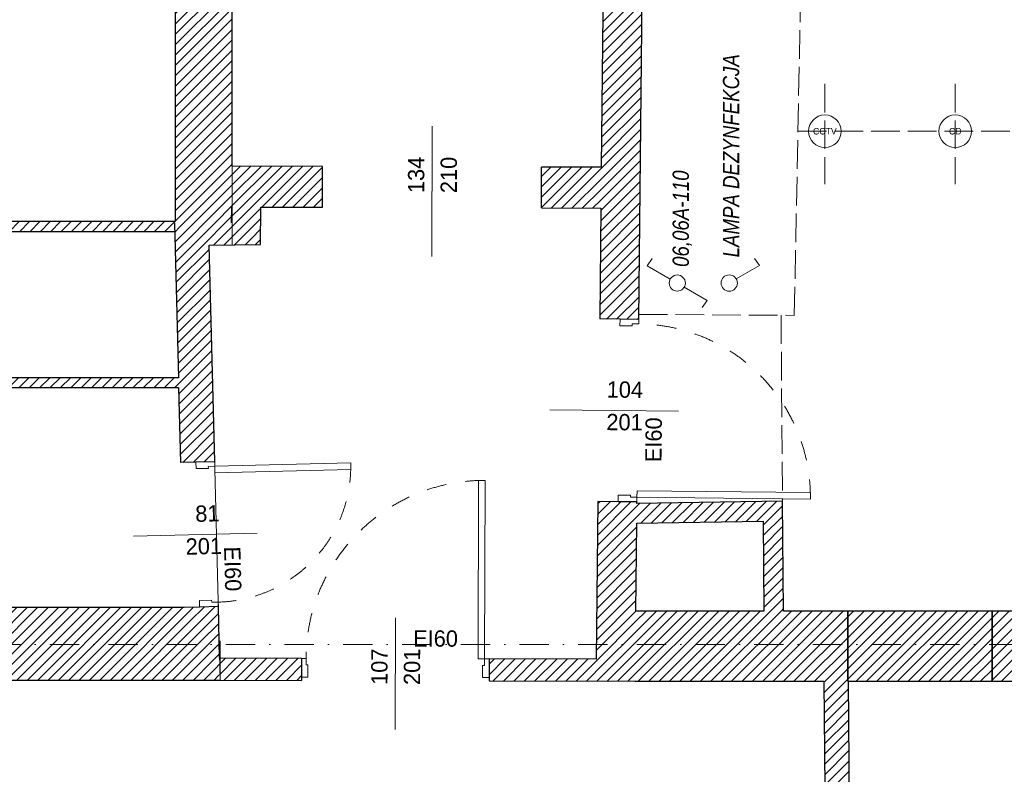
# Model space of a CAD drawing. Header units: millimetres. Extents: x 172139 to 266886, y 89525 to 138225.
# Tile 42 of 72: x 204012 to 210052, y 114575 to 119207. Entities that reach past the tile are written whole.
import ezdxf
from ezdxf.enums import TextEntityAlignment as Align

# ---------------------------------------------------------------- set-up
doc = ezdxf.new("R2010")
doc.units = ezdxf.units.MM
doc.header["$MEASUREMENT"] = 0
for name, pattern in [('Krawędzie ukryte', [225, 175, -50]), ('Kropki i Kreski', [360, 180, -90, 0, -90]), ('Przerywana', [240, 120, -120])]:
    doc.linetypes.add(name, pattern=pattern)
for name, color, linetype in [('Drzwi ArchiCAD', 7, 'Continuous'), ('Konstrukcja - Siatki mod', 7, 'Continuous'), ('KR_INW', 7, 'Continuous'), ('NAPIS_SODON', 7, 'Continuous'), ('PRZEBUDOWA_PRZEŁĄCZNIKI', 7, 'Continuous'), ('PRZEBUDOWA_PUNKTY_CAM', 7, 'Continuous'), ('ROZBUDOWA_NOWE_DZIAŁOWE', 7, 'Continuous'), ('Znaczniki drzwi ArchiCADa', 7, 'Continuous')]:
    doc.layers.add(name, color=color, linetype=linetype)
for name, color, linetype, lineweight in [('Drzwi ArchiCAD_Nr_pióra__1', 7, 'Continuous', 13), ('Drzwi ArchiCAD_Nr_pióra__27', 7, 'Continuous', 25), ('KR_INW_Nr_pióra__1', 7, 'Continuous', 13), ('KR_INW_Nr_pióra__101', 252, 'Continuous', 5), ('KR_INW_Nr_pióra__27', 7, 'Continuous', 25), ('NAPIS_SODON_Nr_pióra__121', 255, 'Continuous', 0), ('ROZBUDOWA_NOWE_DZIAŁOWE_Nr_pióra__27', 7, 'Continuous', 25), ('Znaczniki drzwi ArchiCADa_Nr_pióra__7', 7, 'Continuous', 13)]:
    doc.layers.add(name, color=color, linetype=linetype, lineweight=lineweight)
for name, color, linetype, lineweight, true_color in [('Konstrukcja - Siatki mod_Nr_pióra__48', 7, 'Continuous', 15, 0xa80f02), ('PRZEBUDOWA_PRZEŁĄCZNIKI_Nr_pióra__48', 7, 'Continuous', 15, 0xa80f02), ('PRZEBUDOWA_PUNKTY_CAM_Nr_pióra__48', 7, 'Continuous', 15, 0xa80f02), ('PRZEBUDOWA_PUNKTY_CAM_Nr_pióra__8', 7, 'Continuous', 100, 0xa80f02), ('PRZEDBUOWA_PUNKTY_OŚW_Nr_pióra__48', 7, 'Continuous', 15, 0xa80f02), ('PRZEDBUOWA_PUNKTY_OŚW_Nr_pióra__8', 7, 'Continuous', 100, 0xa80f02), ('ROZBUDOWA_NOWE_DZIAŁOWE_Nr_pióra__24', 7, 'Continuous', 15, 0x029e21), ('Znaczniki drzwi ArchiCADa_Nr_pióra__20', 7, 'Continuous', 13, 0xb00000)]:
    doc.layers.add(name, color=color, linetype=linetype, lineweight=lineweight, true_color=true_color)
doc.styles.add('GENERATED_STYLE_1', font='txt')
doc.styles.add('GENERATED_STYLE_2', font='txt')
doc.styles.add('GENERATED_STYLE_3', font='txt')
pattern_1 = [(45, (0, 0), (-31.819804, 31.819804), [])]

# ---------------------------------------------------------------- blocks, each defined once
blk = doc.blocks.new('Strop_2', base_point=(188316, 115154.1))
at = {"layer": 'NAPIS_SODON_Nr_pióra__121', "linetype": 'Continuous', "flags": 128}
blk.add_lwpolyline([(224893.2, 113397.6), (205242.2, 113397.6), (204667.3, 113397.6), (188316, 113397.6), (188316, 115154.1), (204667.3, 115154.1), (205241.5, 115154.1), (205242.2, 115154.1), (205242.2, 115394.1), (205241.5, 115154.1), (205174.5, 117823.2), (205315.4, 117824.8), (205315.4, 121145.6), (224463.2, 121145.6)], dxfattribs=at)
blk = doc.blocks.new('Ściana_9', base_point=(209110.2, 113397.6))
at = {"layer": 'KR_INW_Nr_pióra__101', "linetype": 'Continuous'}
h = blk.add_hatch(dxfattribs=at)
h.set_pattern_fill('Cegła_licówka', color=256, style=0, pattern_type=2)
h.set_pattern_definition(pattern_1)
h.paths.add_polyline_path([(209110.2, 113397.6), (209095, 115147.1), (208945, 115147.1), (208960.2, 113397.6)])
at = {"layer": 'KR_INW_Nr_pióra__27', "linetype": 'Continuous', "flags": 128}
for points in [[(208945, 115147.1), (208960.2, 113397.6)], [(209110.2, 113397.6), (209095, 115147.1)]]:
    blk.add_lwpolyline(points, dxfattribs=at)
blk = doc.blocks.new('Ściana_15', base_point=(207790.9, 115577.1))
at = {"layer": 'KR_INW_Nr_pióra__101', "linetype": 'Continuous'}
h = blk.add_hatch(dxfattribs=at)
h.set_pattern_fill('Cegła_licówka', color=256, style=0, pattern_type=2)
h.set_pattern_definition(pattern_1)
h.paths.add_polyline_path([(207786.4, 115147.1), (209091.2, 115147.1), (209091.2, 115577.1), (207790.9, 115577.1)])
at = {"layer": 'KR_INW_Nr_pióra__27', "linetype": 'Continuous', "flags": 128}
for points in [[(208577.2, 115577.1), (207790.9, 115577.1)], [(209091.2, 115577.1), (208697.2, 115577.1)], [(209091.2, 115147.1), (209091.2, 115577.1)], [(207786.4, 115147.1), (208945, 115147.1)]]:
    blk.add_lwpolyline(points, dxfattribs=at)
blk = doc.blocks.new('Drzwi 19_10')
at = {"layer": 'Drzwi ArchiCAD_Nr_pióra__1', "linetype": 'Continuous'}
for p, q in [((492, 0), (492, 1064)), ((492, 1064), (532, 1064)), ((532, 1064), (532, 0)), ((-532, 0), (-560, 0)), ((-560, 0), (-560, -115)), ((-532, -40), (-532, 0)), ((532, 0), (492, 0)), ((560, 0), (532, 0)), ((532, 0), (532, -40)), ((560, -115), (560, 0)), ((-520, -40), (-532, -40)), ((-520, -115), (-520, -40)), ((532, -40), (520, -40)), ((520, -40), (520, -115)), ((-560, -115), (-520, -115)), ((520, -115), (560, -115))]:
    blk.add_line(p, q, dxfattribs=at)
at = {"layer": 'Drzwi ArchiCAD_Nr_pióra__1', "linetype": 'Przerywana'}
blk.add_arc((532, 0), 1064, 90, 180, dxfattribs=at)
at = {"layer": 'Drzwi ArchiCAD_Nr_pióra__27', "linetype": 'Continuous'}
for p, q in [((-560, 0), (-560, -115)), ((560, 0), (560, -115))]:
    blk.add_line(p, q, dxfattribs=at)
blk = doc.blocks.new('Znacznik Wym 19_9')
at = {"layer": 'Znaczniki drzwi ArchiCADa_Nr_pióra__20', "linetype": 'Continuous'}
blk.add_line((0, 250), (0, -540), dxfattribs=at)
at = {"layer": 'Znaczniki drzwi ArchiCADa_Nr_pióra__7', "style": 'GENERATED_STYLE_1'}
for tag, rotation, p in [('AC_MarkerText_2', 90, (-17.6, -161.3)), ('AC_MarkerText_3', 90, (182.4, -161.3)), ('AC_MarkerText_5', 180, (346, 208.9))]:
    blk.add_attdef(tag, text='', height=100, rotation=rotation, dxfattribs=at).set_placement(p, align=Align.BOTTOM_LEFT)
blk = doc.blocks.new('Ściana_25', base_point=(207854.6, 121675.6))
at = {"layer": 'KR_INW_Nr_pióra__101', "linetype": 'Continuous'}
h = blk.add_hatch(dxfattribs=at)
h.set_pattern_fill('Cegła_licówka', color=256, style=0, pattern_type=2)
h.set_pattern_definition(pattern_1)
h.paths.add_polyline_path([(207609, 121145.6), (207569.6, 117369.8), (207694.6, 117368.5), (207809.6, 117367.3), (207849, 121145.6)])
h = blk.add_hatch(dxfattribs=at)
h.set_pattern_fill('Cegła_licówka', color=256, style=0, pattern_type=2)
h.set_pattern_definition(pattern_1)
h.paths.add_polyline_path([(207557.9, 116249.9), (207547.8, 115282.2), (207786.4, 115146.6), (207797.9, 116247.4), (207682.9, 116248.6)])
at = {"layer": 'KR_INW_Nr_pióra__27', "linetype": 'Continuous'}
for p, q in [((207694.6, 117368.5), (207569.6, 117369.8)), ((207809.6, 117367.3), (207694.6, 117368.5)), ((207682.9, 116248.6), (207557.9, 116249.9)), ((207797.9, 116247.4), (207682.9, 116248.6))]:
    blk.add_line(p, q, dxfattribs=at)
at = {"layer": 'KR_INW_Nr_pióra__27', "linetype": 'Continuous', "flags": 128}
for points in [[(207609, 121145.6), (207579.3, 118300.8)], [(207809.6, 117367.3), (207849, 121145.6)], [(207576.7, 118050.8), (207569.6, 117369.8)], [(207557.9, 116249.9), (207547.8, 115282.2)], [(207797.8, 116236.5), (207797.9, 116247.4)], [(207790.9, 115577.1), (207796.5, 116116.5)], [(207786.4, 115146.6), (207786.4, 115147.1)]]:
    blk.add_lwpolyline(points, dxfattribs=at)
at = {"layer": 'Drzwi ArchiCAD', "linetype": 'Continuous', "zscale": 1000, "rotation": 269.4014883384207}
blk.add_blockref('Drzwi 19_10', (207803.7, 116807.3), dxfattribs=at)
at = {"layer": 'Znaczniki drzwi ArchiCADa', "color": 14, "lineweight": 13, "true_color": 0xb00000}
ref = blk.add_blockref('Znacznik Wym 19_9', (207803.7, 116807.3), dxfattribs=dict(at, rotation=269.4014883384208))
ref.add_attrib('AC_MarkerText_2', '104', dxfattribs={"layer": 'Znaczniki drzwi ArchiCADa_Nr_pióra__7', "color": 7, "height": 100, "rotation": 359.40149, "style": 'GENERATED_STYLE_1'}).set_placement((207611.9, 116857.6), align=Align.BOTTOM_LEFT)
ref.add_attrib('AC_MarkerText_3', '201', dxfattribs={"layer": 'Znaczniki drzwi ArchiCADa_Nr_pióra__7', "color": 7, "height": 100, "rotation": 359.40149, "style": 'GENERATED_STYLE_1'}).set_placement((207609.8, 116657.7), align=Align.BOTTOM_LEFT)
ref.add_attrib('AC_MarkerText_5', 'EI60', dxfattribs={"layer": 'Znaczniki drzwi ArchiCADa_Nr_pióra__7', "color": 7, "height": 100, "rotation": 89.40149, "style": 'GENERATED_STYLE_1'}).set_placement((207978.4, 116490.2), align=Align.BOTTOM_LEFT)
blk = doc.blocks.new('Ściana_26', base_point=(207797.8, 116236.5))
at = {"layer": 'KR_INW_Nr_pióra__101', "linetype": 'Continuous'}
h = blk.add_hatch(dxfattribs=at)
h.set_pattern_fill('Cegła_licówka', color=256, style=0, pattern_type=2)
h.set_pattern_definition(pattern_1)
h.paths.add_polyline_path([(207796.5, 116116.5), (208572.7, 116129.9), (208691.7, 116252), (207797.8, 116236.5)])
at = {"layer": 'KR_INW_Nr_pióra__27', "linetype": 'Continuous', "flags": 128}
for points in [[(208691.7, 116252), (207797.8, 116236.5)], [(207796.5, 116116.5), (208572.7, 116129.9)]]:
    blk.add_lwpolyline(points, dxfattribs=at)
blk = doc.blocks.new('Ściana_27', base_point=(208691.7, 116252))
at = {"layer": 'KR_INW_Nr_pióra__101', "linetype": 'Continuous'}
h = blk.add_hatch(dxfattribs=at)
h.set_pattern_fill('Cegła_licówka', color=256, style=0, pattern_type=2)
h.set_pattern_definition(pattern_1)
h.paths.add_polyline_path([(208572.7, 116129.9), (208577.2, 115577.1), (208697.2, 115577.1), (208691.7, 116252)])
at = {"layer": 'KR_INW_Nr_pióra__27', "linetype": 'Continuous', "flags": 128}
for points in [[(208697.2, 115577.1), (208691.7, 116252)], [(208572.7, 116129.9), (208577.2, 115577.1)]]:
    blk.add_lwpolyline(points, dxfattribs=at)
blk = doc.blocks.new('Drzwi 19_17')
at = {"layer": 'Drzwi ArchiCAD_Nr_pióra__1', "linetype": 'Continuous'}
for p, q in [((507.7, 0), (507.7, 1095.3)), ((507.7, 1095.3), (547.7, 1095.3)), ((547.7, 1095.3), (547.7, 0)), ((-547.7, 0), (-575.7, 0)), ((-575.7, 0), (-575.7, -115)), ((-547.7, -40), (-547.7, 0)), ((547.7, 0), (507.7, 0)), ((575.7, 0), (547.7, 0)), ((547.7, 0), (547.7, -40)), ((575.7, -115), (575.7, 0)), ((-535.7, -40), (-547.7, -40)), ((-535.7, -115), (-535.7, -40)), ((547.7, -40), (535.7, -40)), ((535.7, -40), (535.7, -115)), ((-575.7, -115), (-535.7, -115)), ((535.7, -115), (575.7, -115))]:
    blk.add_line(p, q, dxfattribs=at)
at = {"layer": 'Drzwi ArchiCAD_Nr_pióra__1', "linetype": 'Przerywana'}
blk.add_arc((547.7, 0), 1095.3, 90, 180, dxfattribs=at)
at = {"layer": 'Drzwi ArchiCAD_Nr_pióra__27', "linetype": 'Continuous'}
for p, q in [((-575.7, 0), (-575.7, -115)), ((575.7, 0), (575.7, -115))]:
    blk.add_line(p, q, dxfattribs=at)
blk = doc.blocks.new('Znacznik Wym 19_10')
at = {"layer": 'Znaczniki drzwi ArchiCADa_Nr_pióra__20', "linetype": 'Continuous'}
blk.add_line((0, -385), (0, 300), dxfattribs=at)
at = {"layer": 'Znaczniki drzwi ArchiCADa_Nr_pióra__7', "style": 'GENERATED_STYLE_1'}
for tag, rotation, p in [('AC_MarkerText_3', 270, (-182.4, 87.7)), ('AC_MarkerText_2', 270, (17.6, 87.7)), ('AC_MarkerText_5', 180, (-108.8, -117.9))]:
    blk.add_attdef(tag, text='', height=100, rotation=rotation, dxfattribs=at).set_placement(p, align=Align.BOTTOM_LEFT)
blk = doc.blocks.new('Ściana_37', base_point=(207787.8, 115281.6))
at = {"layer": 'KR_INW_Nr_pióra__101', "linetype": 'Continuous'}
h = blk.add_hatch(dxfattribs=at)
h.set_pattern_fill('Cegła_licówka', color=256, style=0, pattern_type=2)
h.set_pattern_definition(pattern_1)
h.paths.add_polyline_path([(205238.1, 115288.1), (205241.5, 115153.1), (205739.9, 115151.8), (205740, 115171.8), (205740.3, 115286.8)])
h = blk.add_hatch(dxfattribs=at)
h.set_pattern_fill('Cegła_licówka', color=256, style=0, pattern_type=2)
h.set_pattern_definition(pattern_1)
h.paths.add_polyline_path([(206891.3, 115148.8), (207786.4, 115146.6), (207547.8, 115282.2), (206891.6, 115283.8), (206891.3, 115168.8)])
at = {"layer": 'KR_INW_Nr_pióra__27', "linetype": 'Continuous'}
for p, q in [((205740.3, 115286.8), (205740, 115171.8)), ((206891.6, 115283.8), (206891.3, 115168.8)), ((205740, 115171.8), (205739.9, 115151.8)), ((206891.3, 115168.8), (206891.3, 115148.8))]:
    blk.add_line(p, q, dxfattribs=at)
at = {"layer": 'KR_INW_Nr_pióra__27', "linetype": 'Continuous', "flags": 128}
for points in [[(205740.3, 115286.8), (205238.1, 115288.1)], [(207547.8, 115282.2), (206891.6, 115283.8)], [(205241.5, 115153.1), (205739.9, 115151.8)], [(206891.3, 115148.8), (207786.4, 115146.6)]]:
    blk.add_lwpolyline(points, dxfattribs=at)
at = {"layer": 'Drzwi ArchiCAD', "linetype": 'Continuous', "zscale": 1000, "rotation": 359.853664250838}
blk.add_blockref('Drzwi 19_17', (206315.9, 115285.3), dxfattribs=at)
at = {"layer": 'Znaczniki drzwi ArchiCADa', "color": 14, "lineweight": 13, "true_color": 0xb00000}
ref = blk.add_blockref('Znacznik Wym 19_10', (206315.6, 115150.3), dxfattribs=dict(at, rotation=179.853664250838))
ref.add_attrib('AC_MarkerText_2', '107', dxfattribs={"layer": 'Znaczniki drzwi ArchiCADa_Nr_pióra__7', "color": 7, "height": 100, "rotation": 89.85366, "style": 'GENERATED_STYLE_1'}).set_placement((206297.8, 115124), align=Align.BOTTOM_LEFT)
ref.add_attrib('AC_MarkerText_3', '201', dxfattribs={"layer": 'Znaczniki drzwi ArchiCADa_Nr_pióra__7', "color": 7, "height": 100, "rotation": 89.85366, "style": 'GENERATED_STYLE_1'}).set_placement((206497.8, 115123.5), align=Align.BOTTOM_LEFT)
ref.add_attrib('AC_MarkerText_5', 'EI60', dxfattribs={"layer": 'Znaczniki drzwi ArchiCADa_Nr_pióra__7', "color": 7, "height": 100, "rotation": 359.85366, "style": 'GENERATED_STYLE_1'}).set_placement((206424.8, 115329.3), align=Align.BOTTOM_LEFT)
blk = doc.blocks.new('Drzwi 19_18')
at = {"layer": 'Drzwi ArchiCAD_Nr_pióra__1', "linetype": 'Continuous'}
for p, q in [((377, 0), (377, 834)), ((377, 834), (417, 834)), ((417, 834), (417, 0)), ((-417, 0), (-445, 0)), ((-445, 0), (-445, -115)), ((-417, -40), (-417, 0)), ((417, 0), (377, 0)), ((445, 0), (417, 0)), ((417, 0), (417, -40)), ((445, -115), (445, 0)), ((-405, -40), (-417, -40)), ((-405, -115), (-405, -40)), ((417, -40), (405, -40)), ((405, -40), (405, -115)), ((-445, -115), (-405, -115)), ((405, -115), (445, -115))]:
    blk.add_line(p, q, dxfattribs=at)
at = {"layer": 'Drzwi ArchiCAD_Nr_pióra__1', "linetype": 'Przerywana'}
blk.add_arc((417, 0), 834, 90, 180, dxfattribs=at)
at = {"layer": 'Drzwi ArchiCAD_Nr_pióra__27', "linetype": 'Continuous'}
for p, q in [((-445, 0), (-445, -115)), ((445, 0), (445, -115))]:
    blk.add_line(p, q, dxfattribs=at)
blk = doc.blocks.new('Znacznik Wym 19_11')
at = {"layer": 'Znaczniki drzwi ArchiCADa_Nr_pióra__20', "linetype": 'Continuous'}
blk.add_line((0, -460), (0, 300), dxfattribs=at)
at = {"layer": 'Znaczniki drzwi ArchiCADa_Nr_pióra__7', "style": 'GENERATED_STYLE_1'}
for tag, rotation, p in [('AC_MarkerText_3', 270, (-182.4, 12.7)), ('AC_MarkerText_2', 270, (17.6, -51.3)), ('AC_MarkerText_5', 180, (-108.8, -192.9))]:
    blk.add_attdef(tag, text='', height=100, rotation=rotation, dxfattribs=at).set_placement(p, align=Align.BOTTOM_LEFT)
blk = doc.blocks.new('Ściana_38', base_point=(205241.5, 115154.1))
at = {"layer": 'KR_INW_Nr_pióra__101', "linetype": 'Continuous'}
h = blk.add_hatch(dxfattribs=at)
h.set_pattern_fill('Cegła_licówka', color=256, style=0, pattern_type=2)
h.set_pattern_definition(pattern_1)
h.paths.add_polyline_path([(204961.2, 117955.8), (204998, 116488.8), (205092.9, 116491.2), (205207.9, 116494.1), (205174.5, 117823.2)])
h = blk.add_hatch(dxfattribs=at)
h.set_pattern_fill('Cegła_licówka', color=256, style=0, pattern_type=2)
h.set_pattern_definition(pattern_1)
h.paths.add_polyline_path([(205020.3, 115599.1), (205241.5, 115154.1), (205230.2, 115604.4), (205115.2, 115601.5)])
at = {"layer": 'KR_INW_Nr_pióra__27', "linetype": 'Continuous'}
for p, q in [((205092.9, 116491.2), (204998, 116488.8)), ((205207.9, 116494.1), (205092.9, 116491.2)), ((205115.2, 115601.5), (205020.3, 115599.1)), ((205230.2, 115604.4), (205115.2, 115601.5))]:
    blk.add_line(p, q, dxfattribs=at)
at = {"layer": 'KR_INW_Nr_pióra__27', "linetype": 'Continuous', "flags": 128}
for points in [[(204961.2, 117955.8), (204984.9, 117009.3)], [(205207.9, 116494.1), (205174.5, 117823.2)], [(204986.4, 116949.3), (204998, 116488.8)], [(205238.1, 115288.1), (205230.2, 115604.4)]]:
    blk.add_lwpolyline(points, dxfattribs=at)
at = {"layer": 'Drzwi ArchiCAD', "linetype": 'Continuous', "xscale": -1, "zscale": 1000, "rotation": 271.4370552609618}
blk.add_blockref('Drzwi 19_18', (205219, 116049.2), dxfattribs=at)
at = {"layer": 'Znaczniki drzwi ArchiCADa', "color": 14, "lineweight": 13, "true_color": 0xb00000}
ref = blk.add_blockref('Znacznik Wym 19_11', (205009.1, 116044), dxfattribs=dict(at, rotation=91.43705526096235))
ref.add_attrib('AC_MarkerText_2', '81', dxfattribs={"layer": 'Znaczniki drzwi ArchiCADa_Nr_pióra__7', "color": 7, "height": 100, "rotation": 1.43706, "style": 'GENERATED_STYLE_1'}).set_placement((205090.6, 116094.3), align=Align.BOTTOM_LEFT)
ref.add_attrib('AC_MarkerText_3', '201', dxfattribs={"layer": 'Znaczniki drzwi ArchiCADa_Nr_pióra__7', "color": 7, "height": 100, "rotation": 1.43706, "style": 'GENERATED_STYLE_1'}).set_placement((205031.7, 115892.8), align=Align.BOTTOM_LEFT)
ref.add_attrib('AC_MarkerText_5', 'EI60', dxfattribs={"layer": 'Znaczniki drzwi ArchiCADa_Nr_pióra__7', "color": 7, "height": 100, "rotation": 271.43706, "style": 'GENERATED_STYLE_1'}).set_placement((205235.3, 115971.5), align=Align.BOTTOM_LEFT)
blk = doc.blocks.new('Ściana_39', base_point=(205174.5, 117823.2))
at = {"layer": 'KR_INW_Nr_pióra__101', "linetype": 'Continuous'}
h = blk.add_hatch(dxfattribs=at)
h.set_pattern_fill('Cegła_licówka', color=256, style=0, pattern_type=2)
h.set_pattern_definition(pattern_1)
h.paths.add_polyline_path([(205174.5, 117823.2), (205488.8, 117826.7), (205309.6, 117959.7), (204961.2, 117955.8)])
at = {"layer": 'KR_INW_Nr_pióra__27', "linetype": 'Continuous', "flags": 128}
for points in [[(204965.4, 117955.8), (204961.2, 117955.8)], [(205174.5, 117823.2), (205488.8, 117826.7)]]:
    blk.add_lwpolyline(points, dxfattribs=at)
blk = doc.blocks.new('Ściana_40', base_point=(205488.8, 117826.7))
at = {"layer": 'KR_INW_Nr_pióra__101', "linetype": 'Continuous'}
h = blk.add_hatch(dxfattribs=at)
h.set_pattern_fill('Cegła_licówka', color=256, style=0, pattern_type=2)
h.set_pattern_definition(pattern_1)
h.paths.add_polyline_path([(205488.8, 117826.7), (205490.2, 118056.6), (205310.2, 118057.1), (205309.6, 117959.7)])
at = {"layer": 'KR_INW_Nr_pióra__27', "linetype": 'Continuous', "flags": 128}
for points in [[(205310.2, 118057.1), (205309.6, 117959.7)], [(205315.4, 118057.1), (205310.2, 118057.1)], [(205488.8, 117826.7), (205490.2, 118056.6)]]:
    blk.add_lwpolyline(points, dxfattribs=at)
blk = doc.blocks.new('Znacznik Wym 19_17')
at = {"layer": 'Znaczniki drzwi ArchiCADa_Nr_pióra__20', "linetype": 'Continuous'}
blk.add_line((0, 250), (0, -550), dxfattribs=at)
at = {"layer": 'Znaczniki drzwi ArchiCADa_Nr_pióra__7', "style": 'GENERATED_STYLE_1'}
for tag, p in [('AC_MarkerText_2', (-17.6, -161.4)), ('AC_MarkerText_3', (182.4, -161.3))]:
    blk.add_attdef(tag, text='', height=100, rotation=90, dxfattribs=at).set_placement(p, align=Align.BOTTOM_LEFT)
blk = doc.blocks.new('Ściana_41', base_point=(205315.4, 118057.1))
at = {"layer": 'KR_INW_Nr_pióra__101', "linetype": 'Continuous'}
h = blk.add_hatch(dxfattribs=at)
h.set_pattern_fill('Cegła_licówka', color=256, style=0, pattern_type=2)
h.set_pattern_definition(pattern_1)
h.paths.add_polyline_path([(205315.4, 118057.1), (205869.3, 118055.5), (205870, 118305.5), (205315.4, 118307.1)])
h = blk.add_hatch(dxfattribs=at)
h.set_pattern_fill('Cegła_licówka', color=256, style=0, pattern_type=2)
h.set_pattern_definition(pattern_1)
h.paths.add_polyline_path([(207212.3, 118051.8), (207576.7, 118050.8), (207579.3, 118300.8), (207213, 118301.8)])
at = {"layer": 'KR_INW_Nr_pióra__27', "linetype": 'Continuous'}
for p, q in [((205869.3, 118055.5), (205870, 118305.5)), ((207212.3, 118051.8), (207213, 118301.8))]:
    blk.add_line(p, q, dxfattribs=at)
at = {"layer": 'KR_INW_Nr_pióra__27', "linetype": 'Continuous', "flags": 128}
for points in [[(205870, 118305.5), (205315.4, 118307.1)], [(207579.3, 118300.8), (207213, 118301.8)], [(205490.2, 118056.6), (205869.3, 118055.5)], [(207212.3, 118051.8), (207576.7, 118050.8)]]:
    blk.add_lwpolyline(points, dxfattribs=at)
at = {"layer": 'Znaczniki drzwi ArchiCADa', "color": 14, "lineweight": 13, "true_color": 0xb00000}
ref = blk.add_blockref('Znacznik Wym 19_17', (206541.5, 118303.7), dxfattribs=dict(at, rotation=359.8417408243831))
ref.add_attrib('AC_MarkerText_2', '134', dxfattribs={"layer": 'Znaczniki drzwi ArchiCADa_Nr_pióra__7', "color": 7, "height": 100, "rotation": 89.84174, "style": 'GENERATED_STYLE_1'}).set_placement((206523.3, 118142.3), align=Align.BOTTOM_LEFT)
ref.add_attrib('AC_MarkerText_3', '210', dxfattribs={"layer": 'Znaczniki drzwi ArchiCADa_Nr_pióra__7', "color": 7, "height": 100, "rotation": 89.84174, "style": 'GENERATED_STYLE_1'}).set_placement((206723.3, 118141.8), align=Align.BOTTOM_LEFT)
blk = doc.blocks.new('Ściana_42', base_point=(205315.4, 117824.8))
at = {"layer": 'KR_INW_Nr_pióra__101', "linetype": 'Continuous'}
h = blk.add_hatch(dxfattribs=at)
h.set_pattern_fill('Cegła_licówka', color=256, style=0, pattern_type=2)
h.set_pattern_definition(pattern_1)
h.paths.add_polyline_path([(205315.4, 117959.8), (205315.4, 121145.6), (204965.4, 121145.6), (204965.4, 117955.8)])
at = {"layer": 'KR_INW_Nr_pióra__27', "linetype": 'Continuous', "flags": 128}
for points in [[(204965.4, 121145.6), (204965.4, 117967.4)], [(205315.4, 118307.1), (205315.4, 121145.6)], [(205315.4, 117959.8), (205315.4, 118057.1)]]:
    blk.add_lwpolyline(points, dxfattribs=at)
blk = doc.blocks.new('Ściana_43', base_point=(205241.5, 115154.1))
at = {"layer": 'KR_INW_Nr_pióra__101', "linetype": 'Continuous'}
h = blk.add_hatch(dxfattribs=at)
h.set_pattern_fill('Cegła_licówka', color=256, style=0, pattern_type=2)
h.set_pattern_definition(pattern_1)
h.paths.add_polyline_path([(201698.7, 115599.1), (201698.7, 115299.1), (201698.7, 115184.1), (201698.7, 115154.1), (205241.5, 115154.1), (205020.3, 115599.1)])
at = {"layer": 'KR_INW_Nr_pióra__27', "linetype": 'Continuous', "flags": 128}
for points in [[(205020.3, 115599.1), (203330.3, 115599.1)], [(201698.7, 115154.1), (205241.5, 115154.1)]]:
    blk.add_lwpolyline(points, dxfattribs=at)
blk = doc.blocks.new('Ściana_111', base_point=(202057.9, 117967.4))
at = {"layer": 'KR_INW_Nr_pióra__101', "linetype": 'Continuous'}
h = blk.add_hatch(dxfattribs=at)
h.set_pattern_fill('Cegła_licówka', color=256, style=0, pattern_type=2)
h.set_pattern_definition(pattern_1)
h.paths.add_polyline_path([(202117.9, 117907.4), (204965.4, 117907.4), (204965.4, 117967.4), (202057.9, 117967.4)])
at = {"layer": 'KR_INW_Nr_pióra__27', "linetype": 'Continuous', "flags": 128}
for points in [[(204965.4, 117967.4), (202057.9, 117967.4)], [(202117.9, 117907.4), (204965.4, 117907.4)]]:
    blk.add_lwpolyline(points, dxfattribs=at)
blk = doc.blocks.new('Ściana_112', base_point=(202057.9, 117009.3))
at = {"layer": 'KR_INW_Nr_pióra__101', "linetype": 'Continuous'}
h = blk.add_hatch(dxfattribs=at)
h.set_pattern_fill('Cegła_licówka', color=256, style=0, pattern_type=2)
h.set_pattern_definition(pattern_1)
h.paths.add_polyline_path([(202117.9, 116949.3), (204986.4, 116949.3), (204984.9, 117009.3), (202117.9, 117009.3)])
at = {"layer": 'KR_INW_Nr_pióra__27', "linetype": 'Continuous', "flags": 128}
for points in [[(204984.9, 117009.3), (202117.9, 117009.3)], [(202117.9, 116949.3), (203214.7, 116949.3)], [(203330.3, 116949.3), (204986.4, 116949.3)]]:
    blk.add_lwpolyline(points, dxfattribs=at)
blk = doc.blocks.new('Ściana_126', base_point=(209091.2, 115577.1))
at = {"layer": 'ROZBUDOWA_NOWE_DZIAŁOWE_Nr_pióra__24', "linetype": 'Continuous'}
h = blk.add_hatch(dxfattribs=at)
h.set_pattern_fill('Cegła_licówka', color=256, style=0, pattern_type=2)
h.set_pattern_definition(pattern_1)
h.paths.add_polyline_path([(209091.2, 115147.1), (209976.4, 115147.1), (209976.4, 115577.1), (209091.2, 115577.1)])
at = {"layer": 'ROZBUDOWA_NOWE_DZIAŁOWE_Nr_pióra__27', "linetype": 'Continuous', "flags": 128}
for points in [[(209976.4, 115577.1), (209091.2, 115577.1)], [(209091.2, 115577.1), (209091.2, 115147.1)], [(209976.4, 115147.1), (209976.4, 115577.1)], [(209091.2, 115147.1), (209976.4, 115147.1)]]:
    blk.add_lwpolyline(points, dxfattribs=at)
blk = doc.blocks.new('Ściana_127', base_point=(209976.4, 115577.1))
at = {"layer": 'KR_INW_Nr_pióra__101', "linetype": 'Continuous'}
h = blk.add_hatch(dxfattribs=at)
h.set_pattern_fill('Cegła_licówka', color=256, style=0, pattern_type=2)
h.set_pattern_definition(pattern_1)
h.paths.add_polyline_path([(209976.4, 115147.1), (212299.9, 115147.1), (212100.3, 115577.1), (209976.4, 115577.1)])
at = {"layer": 'KR_INW_Nr_pióra__27', "linetype": 'Continuous', "flags": 128}
for points in [[(211746.9, 115577.1), (209976.4, 115577.1)], [(209976.4, 115577.1), (209976.4, 115147.1)], [(212100.3, 115577.1), (211846.9, 115577.1)], [(209976.4, 115147.1), (212299.9, 115147.1)]]:
    blk.add_lwpolyline(points, dxfattribs=at)
blk = doc.blocks.new('Sygnał termostatu 19')
at = {"layer": 'PRZEBUDOWA_PUNKTY_CAM_Nr_pióra__48', "linetype": 'Continuous'}
blk.add_circle((0, 0), 100, dxfattribs=at)
at = {"layer": 'PRZEBUDOWA_PUNKTY_CAM_Nr_pióra__8', "style": 'GENERATED_STYLE_1'}
blk.add_attdef('txt', text='', height=40, rotation=270, dxfattribs=at).set_placement((0, 0.2), align=Align.MIDDLE_CENTER)
blk = doc.blocks.new('Wyłącznik schodowy 1-biegunowy 19')
at = {"layer": 'PRZEBUDOWA_PRZEŁĄCZNIKI_Nr_pióra__48', "linetype": 'Continuous'}
for p, q in [((24.8, 42.9), (106.1, 183.8)), ((106.1, 183.8), (149.8, 153.6)), ((-24.8, -42.9), (-106.1, -183.8)), ((-106.1, -183.8), (-149.8, -153.6))]:
    blk.add_line(p, q, dxfattribs=at)
blk.add_circle((0, 0), 49.6, dxfattribs=at)
blk = doc.blocks.new('Włącznik 1-biegunowy 19')
at = {"layer": 'PRZEBUDOWA_PRZEŁĄCZNIKI_Nr_pióra__48', "linetype": 'Continuous'}
for p, q in [((25, 43.3), (107, 185.3)), ((107, 185.3), (151.1, 154.9))]:
    blk.add_line(p, q, dxfattribs=at)
blk.add_circle((0, 0), 50, dxfattribs=at)
blk = doc.blocks.new('Standardowy znacznik siatki_10')
at = {"layer": 'Konstrukcja - Siatki mod_Nr_pióra__48', "linetype": 'Kropki i Kreski'}
blk.add_line((1000, 0), (72912, 0), dxfattribs=at)

msp = doc.modelspace()

# ---------------------------------------------------------------- linework, layer by layer
at = {"layer": 'KR_INW_Nr_pióra__1', "linetype": 'Krawędzie ukryte'}
for p, q in [((208763.5, 117391.9), (208837, 121145.6)), ((207810, 117398.2), (208763.5, 117391.9)), ((208682.1, 117392.4), (208691.7, 116252))]:
    msp.add_line(p, q, dxfattribs=at)
at = {"layer": 'PRZEDBUOWA_PUNKTY_OŚW_Nr_pióra__48', "linetype": 'Krawędzie ukryte'}
for p, q in [((208950.9, 118813), (208950.9, 118197.8)), ((209750.9, 118813), (209750.9, 118197.8)), ((208785.6, 118521.9), (210913.5, 118521.9))]:
    msp.add_line(p, q, dxfattribs=at)

# ---------------------------------------------------------------- block references
at = {"layer": 'Konstrukcja - Siatki mod', "color": 8, "linetype": 'Continuous', "lineweight": 13, "zscale": 1000}
msp.add_blockref('Standardowy znacznik siatki_10', (177989.3, 115372.2), dxfattribs=at)
at = {"layer": 'KR_INW'}
for name, p in [('Ściana_42', (205315.4, 117824.8)), ('Ściana_25', (207854.6, 121675.6)), ('Ściana_41', (205315.4, 118057.1)), ('Ściana_40', (205488.8, 117826.7)), ('Ściana_111', (202057.9, 117967.4)), ('Ściana_38', (205241.5, 115154.1)), ('Ściana_39', (205174.5, 117823.2)), ('Ściana_112', (202057.9, 117009.3)), ('Ściana_37', (207787.8, 115281.6)), ('Ściana_43', (205241.5, 115154.1)), ('Ściana_26', (207797.8, 116236.5)), ('Ściana_27', (208691.7, 116252)), ('Ściana_15', (207790.9, 115577.1)), ('Ściana_127', (209976.4, 115577.1)), ('Ściana_9', (209110.2, 113397.6))]:
    msp.add_blockref(name, p, dxfattribs=at)
at = {"layer": 'NAPIS_SODON', "color": 255, "linetype": 'Continuous', "lineweight": 0}
msp.add_blockref('Strop_2', (188316, 115154.1), dxfattribs=at)
at = {"layer": 'PRZEBUDOWA_PRZEŁĄCZNIKI', "color": 104, "linetype": 'Continuous', "lineweight": 13, "true_color": 0x029e21, "zscale": 1000, "rotation": 90}
msp.add_blockref('Wyłącznik schodowy 1-biegunowy 19', (208045.5, 117590.3), dxfattribs=at)
at = {"layer": 'PRZEBUDOWA_PRZEŁĄCZNIKI', "color": 104, "linetype": 'Continuous', "lineweight": 13, "true_color": 0x029e21, "xscale": -1, "zscale": 1000, "rotation": 270}
msp.add_blockref('Włącznik 1-biegunowy 19', (208364, 117590.3), dxfattribs=at)
at = {"layer": 'PRZEBUDOWA_PUNKTY_CAM', "color": 104, "linetype": 'Continuous', "lineweight": 13, "true_color": 0x029e21}
ref = msp.add_blockref('Sygnał termostatu 19', (208950.9, 118521.9), dxfattribs=dict(at, xscale=-1, zscale=1000, rotation=270))
ref.add_attrib('txt', 'CCTV', dxfattribs={"layer": 'PRZEBUDOWA_PUNKTY_CAM_Nr_pióra__8', "color": 14, "true_color": 0xa80f02, "height": 40, "style": 'GENERATED_STYLE_1'}).set_placement((208950.9, 118522.1), align=Align.MIDDLE_CENTER)
ref = msp.add_blockref('Sygnał termostatu 19', (209750.9, 118521.9), dxfattribs=dict(at, xscale=-1, zscale=1000, rotation=270))
ref.add_attrib('txt', 'CD', dxfattribs={"layer": 'PRZEBUDOWA_PUNKTY_CAM_Nr_pióra__8', "color": 14, "true_color": 0xa80f02, "height": 40, "style": 'GENERATED_STYLE_2'}).set_placement((209750.9, 118522.1), align=Align.MIDDLE_CENTER)
at = {"layer": 'ROZBUDOWA_NOWE_DZIAŁOWE'}
msp.add_blockref('Ściana_126', (209091.2, 115577.1), dxfattribs=at)

# ---------------------------------------------------------------- texts
at = {"layer": 'PRZEDBUOWA_PUNKTY_OŚW_Nr_pióra__8', "linetype": 'Continuous', "char_height": 100, "attachment_point": 1, "rotation": 90, "style": 'GENERATED_STYLE_3'}
for s, insert in [('\\A1;{\\fArial Narrow|b0|i1|c238|p34;LAMPA DEZYNFEKCJA}', (208325.4, 117747.7)), ('\\A1;{\\fArial Narrow|b0|i1|c238|p34;06,06A-110}', (208016.9, 117689.2))]:
    msp.add_mtext(s, dxfattribs=dict(at, insert=insert))

doc.saveas('drawing.dxf')
